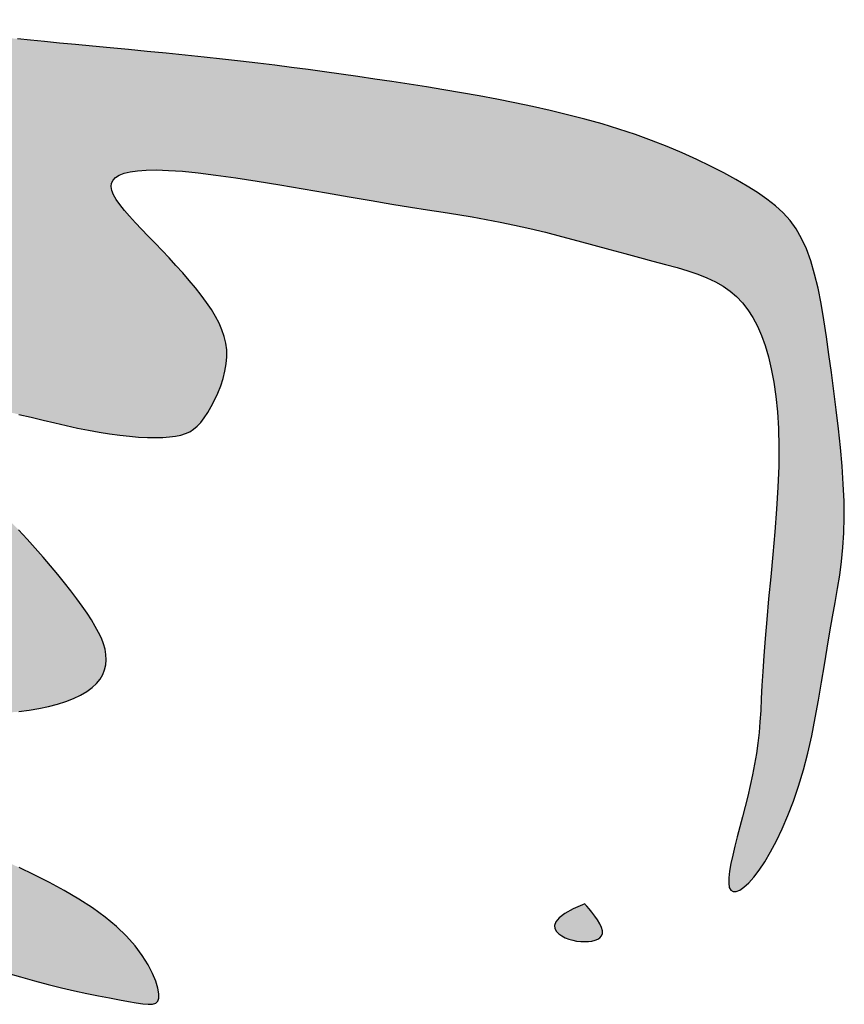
# Model space of a CAD drawing. Extents: x -424536 to -66822, y 139826 to 492209.
# Tile 8 of 69: x -253358 to -252886, y 144390 to 144953. Entities that reach past the tile are written whole.
import ezdxf

# ---------------------------------------------------------------- set-up
doc = ezdxf.new("R2010")
doc.units = 0
doc.header["$LTSCALE"] = 1000
doc.header["$MEASUREMENT"] = 0
doc.layers.add('签名', color=3, linetype='Continuous')

# ---------------------------------------------------------------- blocks, each defined once
blk = doc.blocks.new('zhy')
for points in [[(2608.383, 954.002), (2608.203, 953.905), (2608.001, 953.802), (2607.776, 953.692), (2607.534, 953.576), (2607.283, 953.454), (2607.03, 953.328), (2606.782, 953.2), (2606.546, 953.07), (2606.329, 952.94), (2606.14, 952.811), (2605.982, 952.684), (2605.855, 952.559), (2605.755, 952.435), (2605.678, 952.311), (2605.62, 952.186), (2605.578, 952.059), (2605.548, 951.93), (2605.527, 951.797), (2605.511, 951.66), (2605.5, 951.52), (2605.497, 951.378), (2605.502, 951.236), (2605.516, 951.094), (2605.541, 950.955), (2605.577, 950.818), (2605.626, 950.686), (2605.689, 950.559), (2605.765, 950.439), (2605.852, 950.327), (2605.949, 950.223), (2606.055, 950.128), (2606.169, 950.044), (2606.289, 949.97), (2606.415, 949.909), (2606.545, 949.86), (2606.676, 949.822), (2606.808, 949.793), (2606.939, 949.769), (2607.067, 949.749), (2607.354, 949.707), (2607.616, 949.634), (2607.808, 949.493), (2607.869, 949.312), (2607.86, 949.124), (2607.793, 948.903), (2607.674, 948.666), (2607.508, 948.432), (2607.309, 948.221), (2607.121, 948.058), (2606.996, 947.954), (2606.868, 947.85), (2606.738, 947.744), (2606.608, 947.635), (2606.48, 947.52), (2606.356, 947.399), (2606.237, 947.272), (2606.124, 947.141), (2606.021, 947.004), (2605.927, 946.864), (2605.845, 946.72), (2605.776, 946.573), (2605.722, 946.424), (2605.684, 946.274), (2605.661, 946.125), (2605.653, 945.98), (2605.657, 945.84), (2605.673, 945.709), (2605.7, 945.589), (2605.737, 945.482), (2605.782, 945.391), (2605.834, 945.317), (2605.889, 945.258), (2605.945, 945.21), (2606.12, 945.072), (2606.074, 944.908), (2605.961, 944.74), (2605.782, 944.53), (2605.597, 944.336), (2605.464, 944.2), (2605.32, 944.054), (2605.169, 943.901), (2605.017, 943.74), (2604.87, 943.573), (2604.733, 943.401), (2604.612, 943.225), (2604.511, 943.045), (2604.438, 942.864), (2604.394, 942.682), (2604.381, 942.501), (2604.396, 942.326), (2604.438, 942.158), (2604.503, 942.001), (2604.592, 941.857), (2604.7, 941.731), (2604.828, 941.624), (2604.973, 941.539), (2605.131, 941.474), (2605.301, 941.427), (2605.48, 941.396), (2605.665, 941.379), (2605.854, 941.373), (2606.043, 941.376), (2606.23, 941.387), (2606.413, 941.402), (2606.59, 941.421), (2606.761, 941.444), (2606.925, 941.469), (2607.08, 941.497), (2607.227, 941.527), (2607.364, 941.558), (2607.49, 941.589), (2607.605, 941.621), (2607.711, 941.651), (2607.99, 941.732), (2608.313, 941.771), (2608.521, 941.666), (2608.636, 941.479), (2608.671, 941.231), (2608.673, 941.014), (2608.651, 940.748), (2608.607, 940.439), (2608.545, 940.096), (2608.467, 939.728), (2608.379, 939.344), (2608.282, 938.953), (2608.181, 938.563), (2608.08, 938.184), (2607.981, 937.823), (2607.888, 937.481), (2607.802, 937.159), (2607.725, 936.854), (2607.661, 936.568), (2607.611, 936.301), (2607.578, 936.05), (2607.563, 935.818), (2607.569, 935.603), (2607.593, 935.404), (2607.633, 935.221), (2607.686, 935.054), (2607.749, 934.902), (2607.82, 934.765), (2607.895, 934.642), (2607.973, 934.532), (2608.05, 934.435), (2608.127, 934.351), (2608.205, 934.28), (2608.284, 934.222), (2608.365, 934.178), (2608.448, 934.146), (2608.534, 934.128), (2608.624, 934.122), (2608.718, 934.131), (2608.817, 934.154), (2608.921, 934.195), (2609.032, 934.253), (2609.149, 934.333), (2609.272, 934.435), (2609.404, 934.56), (2609.543, 934.712), (2609.691, 934.89), (2609.845, 935.089), (2610.005, 935.305), (2610.169, 935.53), (2610.454, 935.924), (2610.667, 936.208), (2610.83, 936.415), (2610.989, 936.604), (2611.147, 936.778), (2611.305, 936.94), (2611.468, 937.095), (2611.637, 937.246), (2611.816, 937.398), (2612.007, 937.555), (2612.213, 937.72), (2612.434, 937.896), (2612.668, 938.081), (2612.909, 938.27), (2613.15, 938.459), (2613.386, 938.643), (2613.613, 938.819), (2613.959, 939.088), (2614.275, 939.33), (2614.56, 939.525), (2614.779, 939.559), (2614.94, 939.41), (2615.067, 939.206), (2615.188, 938.945), (2615.299, 938.654), (2615.382, 938.408), (2615.434, 938.256), (2615.488, 938.108), (2615.546, 937.965), (2615.61, 937.832), (2615.683, 937.71), (2615.766, 937.602), (2615.862, 937.51), (2615.973, 937.435), (2616.096, 937.378), (2616.229, 937.336), (2616.368, 937.308), (2616.513, 937.291), (2616.659, 937.285), (2616.804, 937.287), (2616.946, 937.295), (2617.082, 937.309), (2617.211, 937.329), (2617.331, 937.355), (2617.441, 937.389), (2617.539, 937.43), (2617.625, 937.48), (2617.698, 937.54), (2617.754, 937.609), (2617.796, 937.689), (2617.824, 937.781), (2617.844, 937.885), (2617.858, 938.003), (2617.882, 938.255), (2617.92, 938.54), (2617.982, 938.819), (2618.037, 939.029), (2618.1, 939.247), (2618.17, 939.469), (2618.243, 939.692), (2618.317, 939.91), (2618.39, 940.119), (2618.459, 940.315), (2618.522, 940.494), (2618.579, 940.657), (2618.63, 940.805), (2618.676, 940.938), (2618.718, 941.059), (2618.755, 941.167), (2618.788, 941.265), (2618.877, 941.525), (2618.981, 941.758), (2619.189, 941.81), (2619.393, 941.711), (2619.556, 941.551), (2619.697, 941.38), (2619.828, 941.205), (2619.961, 941.023), (2620.034, 940.924), (2620.105, 940.831), (2620.175, 940.742), (2620.246, 940.66), (2620.318, 940.584), (2620.392, 940.515), (2620.469, 940.454), (2620.55, 940.401), (2620.635, 940.358), (2620.725, 940.324), (2620.819, 940.299), (2620.916, 940.281), (2621.015, 940.27), (2621.114, 940.265), (2621.212, 940.264), (2621.308, 940.268), (2621.401, 940.274), (2621.489, 940.282), (2621.574, 940.294), (2621.656, 940.31), (2621.736, 940.332), (2621.816, 940.362), (2621.897, 940.401), (2621.979, 940.45), (2622.063, 940.511), (2622.151, 940.585), (2622.242, 940.671), (2622.336, 940.767), (2622.432, 940.873), (2622.529, 940.987), (2622.627, 941.108), (2622.726, 941.234), (2622.826, 941.365), (2622.924, 941.498), (2623.023, 941.633), (2623.121, 941.769), (2623.286, 941.997), (2623.467, 942.243), (2623.649, 942.476), (2623.834, 942.695), (2624.012, 942.889), (2624.178, 943.058), (2624.421, 943.29), (2624.665, 943.46), (2624.846, 943.414), (2624.946, 943.273), (2625.015, 943.077), (2625.055, 942.861), (2625.077, 942.689), (2625.095, 942.495), (2625.111, 942.284), (2625.125, 942.06), (2625.138, 941.828), (2625.151, 941.594), (2625.165, 941.361), (2625.181, 941.135), (2625.2, 940.92), (2625.222, 940.715), (2625.249, 940.52), (2625.281, 940.335), (2625.318, 940.158), (2625.362, 939.99), (2625.413, 939.828), (2625.472, 939.673), (2625.54, 939.524), (2625.617, 939.38), (2625.704, 939.243), (2625.803, 939.111), (2625.914, 938.986), (2626.039, 938.867), (2626.177, 938.754), (2626.33, 938.647), (2626.498, 938.547), (2626.679, 938.456), (2626.868, 938.373), (2627.064, 938.302), (2627.262, 938.244), (2627.458, 938.2), (2627.651, 938.172), (2627.835, 938.161), (2628.009, 938.169), (2628.174, 938.197), (2628.332, 938.244), (2628.483, 938.312), (2628.631, 938.401), (2628.777, 938.511), (2628.922, 938.643), (2629.069, 938.797), (2629.219, 938.973), (2629.369, 939.17), (2629.52, 939.384), (2629.667, 939.614), (2629.81, 939.856), (2629.946, 940.109), (2630.073, 940.37), (2630.19, 940.637), (2630.295, 940.907), (2630.39, 941.179), (2630.475, 941.453), (2630.555, 941.728), (2630.63, 942.003), (2630.703, 942.277), (2630.775, 942.549), (2630.85, 942.819), (2630.928, 943.086), (2631.008, 943.349), (2631.09, 943.609), (2631.172, 943.866), (2631.253, 944.119), (2631.331, 944.368), (2631.405, 944.613), (2631.474, 944.855), (2631.537, 945.092), (2631.594, 945.324), (2631.645, 945.547), (2631.69, 945.761), (2631.731, 945.962), (2631.767, 946.149), (2631.799, 946.321), (2631.826, 946.474), (2631.85, 946.607), (2631.867, 946.721), (2631.876, 946.815), (2631.873, 946.89), (2631.857, 946.946), (2631.823, 946.983), (2631.771, 947.002), (2631.696, 947.002), (2631.598, 946.984), (2631.48, 946.948), (2631.344, 946.891), (2631.195, 946.813), (2631.036, 946.713), (2630.871, 946.59), (2630.703, 946.443), (2630.536, 946.271), (2630.373, 946.074), (2630.215, 945.855), (2630.063, 945.618), (2629.917, 945.37), (2629.778, 945.113), (2629.645, 944.853), (2629.52, 944.595), (2629.402, 944.342), (2629.293, 944.099), (2629.191, 943.867), (2629.097, 943.645), (2629.01, 943.434), (2628.931, 943.234), (2628.857, 943.045), (2628.79, 942.867), (2628.728, 942.7), (2628.672, 942.545), (2628.619, 942.399), (2628.502, 942.07), (2628.404, 941.807), (2628.302, 941.556), (2628.184, 941.295), (2628.055, 941.039), (2627.916, 940.804), (2627.731, 940.549), (2627.466, 940.335), (2627.268, 940.396), (2627.147, 940.537), (2627.041, 940.773), (2626.954, 941.078), (2626.891, 941.427), (2626.864, 941.707), (2626.851, 941.897), (2626.844, 942.089), (2626.841, 942.284), (2626.842, 942.48), (2626.845, 942.677), (2626.849, 942.875), (2626.86, 943.27), (2626.865, 943.463), (2626.868, 943.657), (2626.869, 943.848), (2626.866, 944.037), (2626.859, 944.223), (2626.848, 944.406), (2626.831, 944.586), (2626.808, 944.762), (2626.778, 944.932), (2626.743, 945.096), (2626.702, 945.252), (2626.655, 945.397), (2626.603, 945.531), (2626.546, 945.652), (2626.483, 945.759), (2626.417, 945.85), (2626.345, 945.925), (2626.27, 945.986), (2626.192, 946.032), (2626.11, 946.065), (2626.025, 946.084), (2625.937, 946.092), (2625.848, 946.087), (2625.756, 946.072), (2625.663, 946.045), (2625.566, 946.009), (2625.465, 945.962), (2625.36, 945.905), (2625.25, 945.838), (2625.135, 945.763), (2625.013, 945.678), (2624.885, 945.585), (2624.75, 945.483), (2624.611, 945.374), (2624.466, 945.258), (2624.318, 945.135), (2624.166, 945.005), (2624.012, 944.87), (2623.856, 944.729), (2623.699, 944.583), (2623.542, 944.433), (2623.386, 944.279), (2623.23, 944.123), (2623.077, 943.965), (2622.927, 943.806), (2622.78, 943.647), (2622.638, 943.489), (2622.502, 943.332), (2622.371, 943.18), (2622.163, 942.935), (2621.895, 942.635), (2621.616, 942.405), (2621.459, 942.496), (2621.422, 942.741), (2621.432, 943.031), (2621.465, 943.314), (2621.494, 943.512), (2621.529, 943.721), (2621.568, 943.936), (2621.612, 944.155), (2621.658, 944.373), (2621.706, 944.588), (2621.755, 944.798), (2621.804, 945.005), (2621.852, 945.207), (2621.898, 945.405), (2621.941, 945.599), (2621.98, 945.788), (2622.014, 945.973), (2622.043, 946.152), (2622.066, 946.326), (2622.084, 946.493), (2622.096, 946.652), (2622.103, 946.802), (2622.105, 946.942), (2622.102, 947.07), (2622.095, 947.186), (2622.082, 947.288), (2622.064, 947.379), (2622.038, 947.46), (2622.005, 947.533), (2621.962, 947.6), (2621.908, 947.663), (2621.843, 947.723), (2621.765, 947.783), (2621.674, 947.844), (2621.571, 947.904), (2621.458, 947.962), (2621.339, 948.017), (2621.214, 948.066), (2621.087, 948.107), (2620.96, 948.14), (2620.835, 948.162), (2620.713, 948.171), (2620.595, 948.169), (2620.479, 948.154), (2620.364, 948.127), (2620.25, 948.088), (2620.135, 948.039), (2620.019, 947.977), (2619.9, 947.905), (2619.778, 947.823), (2619.653, 947.731), (2619.525, 947.63), (2619.396, 947.524), (2619.267, 947.411), (2619.137, 947.295), (2619.009, 947.176), (2618.881, 947.056), (2618.756, 946.936), (2618.543, 946.73), (2618.266, 946.469), (2617.937, 946.208), (2617.709, 946.168), (2617.596, 946.277), (2617.532, 946.444), (2617.495, 946.697), (2617.492, 946.961), (2617.499, 947.167), (2617.515, 947.405), (2617.542, 947.676), (2617.579, 947.983), (2617.628, 948.325), (2617.685, 948.695), (2617.749, 949.085), (2617.817, 949.485), (2617.887, 949.888), (2617.956, 950.282), (2618.021, 950.661), (2618.081, 951.014), (2618.133, 951.335), (2618.179, 951.629), (2618.252, 952.101), (2618.323, 952.539), (2618.389, 952.882), (2618.441, 953.131), (2618.501, 953.393), (2618.567, 953.664), (2618.638, 953.942), (2618.712, 954.221), (2618.787, 954.499), (2618.861, 954.771), (2618.933, 955.033), (2619, 955.282), (2619.113, 955.706), (2619.208, 956.047), (2619.32, 956.381), (2619.453, 956.667), (2619.622, 956.909), (2619.837, 957.112), (2620.102, 957.281), (2620.424, 957.42), (2620.712, 957.506), (2620.921, 957.557), (2621.149, 957.6), (2621.395, 957.636), (2621.662, 957.663), (2621.951, 957.681), (2622.264, 957.689), (2622.6, 957.686), (2622.961, 957.672), (2623.339, 957.649), (2623.728, 957.619), (2624.121, 957.584), (2624.509, 957.548), (2624.885, 957.511), (2625.242, 957.478), (2625.572, 957.449), (2625.87, 957.426), (2626.139, 957.409), (2626.382, 957.396), (2626.772, 957.376), (2627.114, 957.354), (2627.459, 957.317), (2627.821, 957.254), (2628.104, 957.192), (2628.286, 957.15), (2628.465, 957.105), (2628.643, 957.06), (2628.817, 957.014), (2628.987, 956.97), (2629.152, 956.928), (2629.307, 956.891), (2629.451, 956.86), (2629.581, 956.837), (2629.695, 956.824), (2629.789, 956.822), (2629.861, 956.833), (2629.909, 956.859), (2629.932, 956.899), (2629.932, 956.951), (2629.906, 957.014), (2629.857, 957.086), (2629.783, 957.167), (2629.685, 957.254), (2629.564, 957.347), (2629.418, 957.445), (2629.25, 957.544), (2629.06, 957.645), (2628.85, 957.745), (2628.622, 957.844), (2628.375, 957.938), (2628.113, 958.028), (2627.836, 958.111), (2627.545, 958.186), (2627.245, 958.253), (2626.939, 958.315), (2626.631, 958.371), (2626.325, 958.424), (2626.024, 958.473), (2625.548, 958.55), (2625.197, 958.612), (2624.949, 958.656), (2624.71, 958.698), (2624.475, 958.735), (2624.24, 958.767), (2623.999, 958.792), (2623.749, 958.808), (2623.485, 958.815), (2623.203, 958.811), (2622.906, 958.797), (2622.597, 958.776), (2622.279, 958.747), (2621.955, 958.713), (2621.629, 958.675), (2621.305, 958.634), (2620.984, 958.593), (2620.671, 958.551), (2620.367, 958.509), (2620.074, 958.464), (2619.796, 958.416), (2619.532, 958.363), (2619.286, 958.304), (2619.06, 958.239), (2618.854, 958.164), (2618.672, 958.08), (2618.509, 957.986), (2618.363, 957.88), (2618.231, 957.761), (2618.108, 957.629), (2617.993, 957.482), (2617.882, 957.32), (2617.771, 957.142), (2617.657, 956.947), (2617.542, 956.737), (2617.427, 956.511), (2617.312, 956.273), (2617.199, 956.022), (2617.089, 955.761), (2616.983, 955.491), (2616.882, 955.213), (2616.788, 954.929), (2616.699, 954.639), (2616.616, 954.344), (2616.539, 954.046), (2616.466, 953.744), (2616.398, 953.44), (2616.334, 953.134), (2616.273, 952.828), (2616.216, 952.523), (2616.161, 952.218), (2616.11, 951.914), (2616.06, 951.612), (2616.013, 951.312), (2615.968, 951.015), (2615.924, 950.721), (2615.882, 950.43), (2615.841, 950.143), (2615.801, 949.858), (2615.762, 949.574), (2615.724, 949.288), (2615.686, 949), (2615.65, 948.706), (2615.614, 948.406), (2615.579, 948.098), (2615.545, 947.78), (2615.512, 947.456), (2615.479, 947.128), (2615.448, 946.801), (2615.417, 946.477), (2615.387, 946.16), (2615.34, 945.663), (2615.303, 945.286), (2615.278, 945.027), (2615.254, 944.786), (2615.232, 944.561), (2615.212, 944.353), (2615.194, 944.163), (2615.178, 943.988), (2615.165, 943.831), (2615.14, 943.486), (2615.103, 943.192), (2614.994, 943.017), (2614.872, 942.907), (2614.727, 942.805), (2614.621, 942.731), (2614.499, 942.645), (2614.36, 942.543), (2614.204, 942.422), (2614.03, 942.279), (2613.841, 942.116), (2613.64, 941.937), (2613.431, 941.746), (2613.218, 941.546), (2613.003, 941.34), (2612.79, 941.133), (2612.582, 940.927), (2612.382, 940.726), (2612.191, 940.531), (2611.884, 940.219), (2611.571, 939.908), (2611.274, 939.636), (2611.006, 939.428), (2610.761, 939.282), (2610.493, 939.178), (2610.236, 939.183), (2610.062, 939.309), (2610.019, 939.5), (2610.049, 939.69), (2610.145, 939.916), (2610.283, 940.161), (2610.416, 940.377), (2610.5, 940.51), (2610.582, 940.643), (2610.66, 940.774), (2610.733, 940.903), (2610.8, 941.029), (2610.86, 941.152), (2610.913, 941.272), (2610.956, 941.389), (2610.991, 941.502), (2611.015, 941.611), (2611.028, 941.717), (2611.03, 941.818), (2611.021, 941.914), (2611.002, 942.004), (2610.972, 942.088), (2610.931, 942.165), (2610.881, 942.235), (2610.82, 942.297), (2610.748, 942.35), (2610.665, 942.396), (2610.57, 942.436), (2610.459, 942.472), (2610.333, 942.505), (2610.189, 942.536), (2610.026, 942.567), (2609.843, 942.599), (2609.639, 942.633), (2609.418, 942.669), (2609.186, 942.705), (2608.948, 942.74), (2608.708, 942.775), (2608.473, 942.807), (2608.247, 942.835), (2608.035, 942.859), (2607.842, 942.878), (2607.669, 942.894), (2607.321, 942.924), (2606.983, 942.986), (2606.814, 943.152), (2606.795, 943.34), (2606.84, 943.524), (2606.94, 943.727), (2607.059, 943.926), (2607.137, 944.054), (2607.216, 944.186), (2607.292, 944.322), (2607.36, 944.46), (2607.419, 944.601), (2607.463, 944.741), (2607.496, 944.882), (2607.517, 945.022), (2607.529, 945.16), (2607.533, 945.296), (2607.532, 945.428), (2607.526, 945.557), (2607.518, 945.68), (2607.498, 945.957), (2607.52, 946.238), (2607.644, 946.465), (2607.787, 946.604), (2607.902, 946.699), (2608.033, 946.8), (2608.176, 946.909), (2608.324, 947.03), (2608.475, 947.166), (2608.624, 947.32), (2608.767, 947.495), (2608.899, 947.693), (2609.02, 947.909), (2609.129, 948.137), (2609.224, 948.37), (2609.307, 948.602), (2609.374, 948.827), (2609.427, 949.037), (2609.464, 949.228), (2609.484, 949.393), (2609.489, 949.535), (2609.479, 949.657), (2609.455, 949.761), (2609.417, 949.851), (2609.366, 949.93), (2609.304, 950.001), (2609.23, 950.067), (2609.146, 950.13), (2609.052, 950.193), (2608.949, 950.255), (2608.838, 950.316), (2608.718, 950.378), (2608.592, 950.441), (2608.458, 950.506), (2608.181, 950.638), (2607.94, 950.754), (2607.595, 950.942), (2607.336, 951.156), (2607.294, 951.364), (2607.414, 951.541), (2607.567, 951.678), (2607.761, 951.814), (2607.941, 951.927), (2608.064, 952.002), (2608.194, 952.082), (2608.332, 952.166), (2608.477, 952.256), (2608.629, 952.353), (2608.787, 952.458), (2608.948, 952.569), (2609.111, 952.687), (2609.272, 952.809), (2609.427, 952.934), (2609.576, 953.063), (2609.714, 953.192), (2609.839, 953.322), (2609.95, 953.451), (2610.046, 953.58), (2610.129, 953.709), (2610.202, 953.838), (2610.265, 953.969), (2610.321, 954.1), (2610.372, 954.233), (2610.418, 954.368), (2610.461, 954.506), (2610.501, 954.645), (2610.539, 954.784), (2610.573, 954.924), (2610.603, 955.062), (2610.63, 955.198), (2610.652, 955.33), (2610.67, 955.459), (2610.683, 955.583), (2610.689, 955.703), (2610.684, 955.819), (2610.666, 955.933), (2610.631, 956.044), (2610.578, 956.155), (2610.502, 956.266), (2610.402, 956.377), (2610.276, 956.49), (2610.125, 956.603), (2609.954, 956.717), (2609.767, 956.831), (2609.567, 956.943), (2609.358, 957.054), (2609.144, 957.163), (2608.928, 957.269), (2608.714, 957.372), (2608.502, 957.472), (2608.295, 957.569), (2608.092, 957.662), (2607.894, 957.752), (2607.702, 957.838), (2607.516, 957.921), (2607.338, 958), (2607.169, 958.076), (2607.007, 958.146), (2606.854, 958.211), (2606.709, 958.268), (2606.573, 958.317), (2606.444, 958.355), (2606.324, 958.383), (2606.212, 958.398), (2606.109, 958.4), (2606.011, 958.385), (2605.918, 958.352), (2605.828, 958.298), (2605.738, 958.22), (2605.647, 958.117), (2605.553, 957.986), (2605.454, 957.824), (2605.35, 957.631), (2605.247, 957.414), (2605.154, 957.18), (2605.078, 956.939), (2605.027, 956.698), (2605.01, 956.468), (2605.035, 956.255), (2605.109, 956.068), (2605.441, 956.079), (2605.704, 956.123), (2605.909, 956.192), (2606.068, 956.277), (2606.193, 956.369), (2606.294, 956.46), (2606.483, 956.629), (2606.737, 956.655), (2607.003, 956.598), (2607.25, 956.508), (2607.42, 956.439), (2607.752, 956.3), (2608.119, 956.142), (2608.503, 955.954), (2608.841, 955.742), (2609.079, 955.513), (2609.204, 955.26), (2609.226, 955), (2609.165, 954.748), (2609.039, 954.52), (2608.862, 954.324), (2608.623, 954.143)], [(2630.771, 954.133), (2630.785, 954.201), (2630.793, 954.271), (2630.796, 954.338), (2630.794, 954.403), (2630.786, 954.464), (2630.773, 954.518), (2630.754, 954.565), (2630.729, 954.602), (2630.696, 954.63), (2630.657, 954.645), (2630.609, 954.646), (2630.554, 954.632), (2630.49, 954.603), (2630.422, 954.562), (2630.354, 954.514), (2630.289, 954.464), (2630.231, 954.417), (2630.185, 954.377), (2630.154, 954.35), (2630.143, 954.34), (2630.231, 954.142), (2630.313, 953.998), (2630.387, 953.901), (2630.455, 953.844), (2630.516, 953.821), (2630.571, 953.826), (2630.619, 953.853), (2630.661, 953.894), (2630.697, 953.945), (2630.728, 954.003), (2630.752, 954.066)]]:
    blk.add_hatch(color=256).paths.add_polyline_path(points)
for points in [[(2631.331, 944.368), (2631.405, 944.613), (2631.474, 944.855), (2631.537, 945.092), (2631.594, 945.324), (2631.645, 945.547), (2631.69, 945.761), (2631.731, 945.962), (2631.767, 946.149), (2631.799, 946.321), (2631.826, 946.474), (2631.85, 946.607), (2631.867, 946.721), (2631.876, 946.815), (2631.873, 946.89), (2631.857, 946.946), (2631.823, 946.983), (2631.771, 947.002), (2631.696, 947.002), (2631.598, 946.984), (2631.48, 946.948), (2631.344, 946.891), (2631.195, 946.813), (2631.036, 946.713), (2630.871, 946.59), (2630.703, 946.443), (2630.536, 946.271), (2630.373, 946.074), (2630.215, 945.855), (2630.063, 945.618), (2629.917, 945.37), (2629.778, 945.113), (2629.645, 944.853), (2629.52, 944.595)], [(2626.831, 944.586), (2626.808, 944.762), (2626.778, 944.932), (2626.743, 945.096), (2626.702, 945.252), (2626.655, 945.397), (2626.603, 945.531), (2626.546, 945.652), (2626.483, 945.759), (2626.417, 945.85), (2626.345, 945.925), (2626.27, 945.986), (2626.192, 946.032), (2626.11, 946.065), (2626.025, 946.084), (2625.937, 946.092), (2625.848, 946.087), (2625.756, 946.072), (2625.663, 946.045), (2625.566, 946.009), (2625.465, 945.962), (2625.36, 945.905), (2625.25, 945.838), (2625.135, 945.763), (2625.013, 945.678), (2624.885, 945.585), (2624.75, 945.483), (2624.611, 945.374), (2624.466, 945.258), (2624.318, 945.135), (2624.166, 945.005), (2624.012, 944.87), (2623.856, 944.729), (2623.699, 944.583)], [(2621.706, 944.588), (2621.755, 944.798), (2621.804, 945.005), (2621.852, 945.207), (2621.898, 945.405), (2621.941, 945.599), (2621.98, 945.788), (2622.014, 945.973), (2622.043, 946.152), (2622.066, 946.326), (2622.084, 946.493), (2622.096, 946.652), (2622.103, 946.802), (2622.105, 946.942), (2622.102, 947.07), (2622.095, 947.186), (2622.082, 947.288), (2622.064, 947.379), (2622.038, 947.46), (2622.005, 947.533), (2621.962, 947.6), (2621.908, 947.663), (2621.843, 947.723), (2621.765, 947.783), (2621.674, 947.844), (2621.571, 947.904), (2621.458, 947.962), (2621.339, 948.017), (2621.214, 948.066), (2621.087, 948.107), (2620.96, 948.14), (2620.835, 948.162), (2620.713, 948.171), (2620.595, 948.169), (2620.479, 948.154), (2620.364, 948.127), (2620.25, 948.088), (2620.135, 948.039), (2620.019, 947.977), (2619.9, 947.905), (2619.778, 947.823), (2619.653, 947.731), (2619.525, 947.63), (2619.396, 947.524), (2619.267, 947.411), (2619.137, 947.295), (2619.009, 947.176), (2618.881, 947.056), (2618.756, 946.936), (2618.634, 946.817), (2618.515, 946.703), (2618.401, 946.595), (2618.291, 946.496), (2618.188, 946.407), (2618.09, 946.33), (2618, 946.267), (2617.918, 946.221), (2617.844, 946.192), (2617.777, 946.18), (2617.717, 946.186), (2617.665, 946.211), (2617.619, 946.255), (2617.58, 946.318), (2617.548, 946.401), (2617.523, 946.505), (2617.505, 946.632), (2617.494, 946.783), (2617.492, 946.961), (2617.499, 947.167), (2617.515, 947.405), (2617.542, 947.676), (2617.579, 947.983), (2617.628, 948.325), (2617.685, 948.695), (2617.749, 949.085), (2617.817, 949.485), (2617.887, 949.888), (2617.956, 950.282), (2618.021, 950.661), (2618.081, 951.014), (2618.133, 951.335), (2618.179, 951.629), (2618.221, 951.9), (2618.261, 952.155), (2618.301, 952.399), (2618.343, 952.64), (2618.389, 952.882), (2618.441, 953.131), (2618.501, 953.393), (2618.567, 953.664), (2618.638, 953.942), (2618.712, 954.221), (2618.787, 954.499), (2618.861, 954.771), (2618.933, 955.033), (2619, 955.282), (2619.062, 955.515), (2619.12, 955.731), (2619.175, 955.932), (2619.231, 956.117), (2619.289, 956.288), (2619.351, 956.446), (2619.418, 956.592), (2619.494, 956.725), (2619.58, 956.847), (2619.676, 956.959), (2619.784, 957.061), (2619.904, 957.154), (2620.037, 957.239), (2620.183, 957.316), (2620.344, 957.385), (2620.52, 957.449), (2620.712, 957.506), (2620.921, 957.557), (2621.149, 957.6), (2621.395, 957.636), (2621.662, 957.663), (2621.951, 957.681), (2622.264, 957.689), (2622.6, 957.686), (2622.961, 957.672), (2623.339, 957.649), (2623.728, 957.619), (2624.121, 957.584), (2624.509, 957.548), (2624.885, 957.511), (2625.242, 957.478), (2625.572, 957.449), (2625.87, 957.426), (2626.139, 957.409), (2626.382, 957.396), (2626.604, 957.384), (2626.81, 957.374), (2627.004, 957.361), (2627.19, 957.346), (2627.372, 957.326), (2627.555, 957.3), (2627.738, 957.268), (2627.922, 957.232), (2628.104, 957.192), (2628.286, 957.15), (2628.465, 957.105), (2628.643, 957.06), (2628.817, 957.014), (2628.987, 956.97), (2629.152, 956.928), (2629.307, 956.891), (2629.451, 956.86), (2629.581, 956.837), (2629.695, 956.824), (2629.789, 956.822), (2629.861, 956.833), (2629.909, 956.859), (2629.932, 956.899), (2629.932, 956.951), (2629.906, 957.014), (2629.857, 957.086), (2629.783, 957.167), (2629.685, 957.254), (2629.564, 957.347), (2629.418, 957.445), (2629.25, 957.544), (2629.06, 957.645), (2628.85, 957.745), (2628.622, 957.844), (2628.375, 957.938), (2628.113, 958.028), (2627.836, 958.111), (2627.545, 958.186), (2627.245, 958.253), (2626.939, 958.315), (2626.631, 958.371), (2626.325, 958.424), (2626.024, 958.473), (2625.734, 958.52), (2625.457, 958.566), (2625.197, 958.612), (2624.949, 958.656), (2624.71, 958.698), (2624.475, 958.735), (2624.24, 958.767), (2623.999, 958.792), (2623.749, 958.808), (2623.485, 958.815), (2623.203, 958.811), (2622.906, 958.797), (2622.597, 958.776), (2622.279, 958.747), (2621.955, 958.713), (2621.629, 958.675), (2621.305, 958.634), (2620.984, 958.593), (2620.671, 958.551), (2620.367, 958.509), (2620.074, 958.464), (2619.796, 958.416), (2619.532, 958.363), (2619.286, 958.304), (2619.06, 958.239), (2618.854, 958.164), (2618.672, 958.08), (2618.509, 957.986), (2618.363, 957.88), (2618.231, 957.761), (2618.108, 957.629), (2617.993, 957.482), (2617.882, 957.32), (2617.771, 957.142), (2617.657, 956.947), (2617.542, 956.737), (2617.427, 956.511), (2617.312, 956.273), (2617.199, 956.022), (2617.089, 955.761), (2616.983, 955.491), (2616.882, 955.213), (2616.788, 954.929), (2616.699, 954.639), (2616.616, 954.344), (2616.539, 954.046), (2616.466, 953.744), (2616.398, 953.44), (2616.334, 953.134), (2616.273, 952.828), (2616.216, 952.523), (2616.161, 952.218), (2616.11, 951.914), (2616.06, 951.612), (2616.013, 951.312), (2615.968, 951.015), (2615.924, 950.721), (2615.882, 950.43), (2615.841, 950.143), (2615.801, 949.858), (2615.762, 949.574), (2615.724, 949.288), (2615.686, 949), (2615.65, 948.706), (2615.614, 948.406), (2615.579, 948.098), (2615.545, 947.78), (2615.512, 947.456), (2615.479, 947.128), (2615.448, 946.801), (2615.417, 946.477), (2615.387, 946.16), (2615.358, 945.854), (2615.33, 945.561), (2615.303, 945.286), (2615.278, 945.027), (2615.254, 944.786), (2615.232, 944.561)], [(2630.143, 954.34), (2630.231, 954.142), (2630.313, 953.998), (2630.387, 953.901), (2630.455, 953.844), (2630.516, 953.821), (2630.571, 953.826), (2630.619, 953.853), (2630.661, 953.894), (2630.697, 953.945), (2630.728, 954.003), (2630.752, 954.066), (2630.771, 954.133), (2630.785, 954.201), (2630.793, 954.271), (2630.796, 954.338), (2630.794, 954.403), (2630.786, 954.464), (2630.773, 954.518), (2630.754, 954.565), (2630.729, 954.602), (2630.696, 954.63), (2630.657, 954.645), (2630.609, 954.646), (2630.554, 954.632), (2630.49, 954.603), (2630.422, 954.562), (2630.354, 954.514), (2630.289, 954.464), (2630.231, 954.417), (2630.185, 954.377), (2630.154, 954.35), (2630.143, 954.34)]]:
    blk.add_lwpolyline(points)

msp = doc.modelspace()

# ---------------------------------------------------------------- block references
at = {"layer": '签名', "xscale": 33.20318656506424, "yscale": 33.20318656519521, "zscale": 33.20318656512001, "rotation": 270}
msp.add_blockref('zhy', (-284722.08, 231776.26), dxfattribs=at)

doc.saveas('drawing.dxf')
